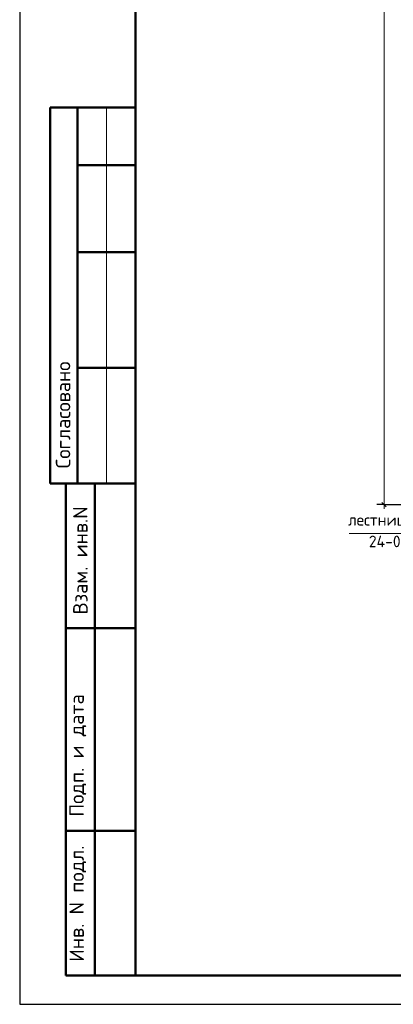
# Model space of a CAD drawing. Header units: millimetres. Extents: x 0 to 50400, y 0 to 36643.
# Tile 1 of 15: x 0 to 7747, y 0 to 20419. Entities that reach past the tile are written whole.
import ezdxf

# ---------------------------------------------------------------- set-up
doc = ezdxf.new("R2010")
doc.units = ezdxf.units.MM
for name, color, linetype, lineweight in [('Standard', 7, 'Continuous', 25), ('Общий01', 7, 'Continuous', 13), ('Примечания', 7, 'Continuous', 13), ('Размерная линия_ общее', 7, 'Continuous', 13)]:
    doc.layers.add(name, color=color, linetype=linetype, lineweight=lineweight)
doc.styles.add('ISOCPEUR', font='txt')

msp = doc.modelspace()

# ---------------------------------------------------------------- linework, layer by layer
at = {"layer": 'Standard', "color": 7, "linetype": 'Continuous', "lineweight": 25, "transparency": 33554687}
msp.add_line((2400, 35040), (2400, 1270), dxfattribs=at)
at = {"layer": 'Standard', "color": 7, "linetype": 'Continuous', "lineweight": 50, "transparency": 33554687}
for p, q in [((7, 18600), (0, 18600)), ((2400, 18600), (632, 18600)), ((632, 18600), (632, 10800)), ((632, 18600), (632, 10800)), ((1200, 18600), (1200, 10800)), ((2400, 17400), (1200, 17400)), ((2400, 15600), (1200, 15600)), ((2400, 13200), (1200, 13200)), ((0, 10800), (7, 10800)), ((632, 10800), (2400, 10800)), ((960, 600), (960, 10800)), ((960, 600), (960, 10800)), ((1560, 600), (1560, 10800)), ((960, 7800), (2400, 7800)), ((960, 3600), (2400, 3600)), ((2400, 600), (960, 600))]:
    msp.add_line(p, q, dxfattribs=at)
at = {"layer": 'Standard', "color": 7, "linetype": 'Continuous', "lineweight": 13, "transparency": 33554687}
msp.add_line((1800, 18600), (1800, 10800), dxfattribs=at)
at = {"layer": 'Standard', "color": 7, "linetype": 'Continuous', "lineweight": 25, "transparency": 33554687}
msp.add_lwpolyline([(0, 0), (50400, 0), (50400, 35640), (0, 35640), (0, 0)], close=True, dxfattribs=at)
at = {"layer": 'Standard', "color": 7, "linetype": 'Continuous', "lineweight": 50, "transparency": 33554687}
msp.add_lwpolyline([(2400, 35040), (49800, 35040), (49800, 600), (2400, 600), (2400, 35040)], close=True, dxfattribs=at)
at = {"layer": 'Примечания', "color": 7, "linetype": 'Continuous', "lineweight": 13, "transparency": 33554687}
msp.add_line((6829, 9762), (10613, 9762), dxfattribs=at)
at = {"layer": 'Размерная линия_ общее', "color": 253, "linetype": 'Continuous', "lineweight": -3, "true_color": 0xa0a0a0, "transparency": 33554687}
for q in [(7406, 10362), (7706, 10362), (8965, 10362)]:
    msp.add_line((7556, 10362), q, dxfattribs=at)
at = {"layer": 'Размерная линия_ общее', "color": 7, "linetype": 'Continuous', "lineweight": 25, "transparency": 33554687}
msp.add_line((7601, 10317), (7511, 10407), dxfattribs=at)
at = {"layer": 'Размерная линия_ общее', "color": 7, "linetype": 'Continuous', "lineweight": 13, "transparency": 33554687}
msp.add_line((7556, 10362), (7556, 10272), dxfattribs=at)
msp.add_lwpolyline([(7556, 10362), (7556, 20923), (7556, 20923), (7556, 32612)], dxfattribs=at)

# ---------------------------------------------------------------- texts
at = {"layer": 'Standard', "color": 7, "linetype": 'Continuous', "lineweight": 50, "transparency": 33554687, "char_height": 300, "attachment_point": 7, "rotation": 90, "style": 'ISOCPEUR'}
for s, insert, width in [('\\A1;{\\fISOCPEUR|i0|b0;\\H300.000000;\\W1.000000;\\C7;Согласовано}\\P', (1050, 11114), 2486.25), ('\\A1;{\\fISOCPEUR|i0|b0;\\H300.000000;\\W1.000000;\\C7;Взам. инв.N}\\P', (1408, 8083), 2290.92), ('\\A1;{\\fISOCPEUR|i0|b0;\\H300.000000;\\W1.000000;\\C7;Подп. и дата}\\P', (1379, 3891), 2636.47), ('\\A1;{\\fISOCPEUR|i0|b0;\\H300.000000;\\W1.000000;\\C7;Инв. N подл.}\\P', (1379, 881), 2426.15)]:
    msp.add_mtext(s, dxfattribs=dict(at, insert=insert, width=width))
at = {"layer": 'Общий01', "color": 251, "linetype": 'Continuous', "lineweight": 18, "true_color": 0x656565, "transparency": 33554687, "char_height": 240, "attachment_point": 7, "style": 'ISOCPEUR'}
for s, insert, width in [('\\W0.98;лестница см. альбом', (6808, 9862), 3284.68), ('\\W0.98;24-04-КЖ.2-7.2', (7240, 9478), 2419.97)]:
    msp.add_mtext(s, dxfattribs=dict(at, insert=insert, width=width))

doc.saveas('drawing.dxf')
